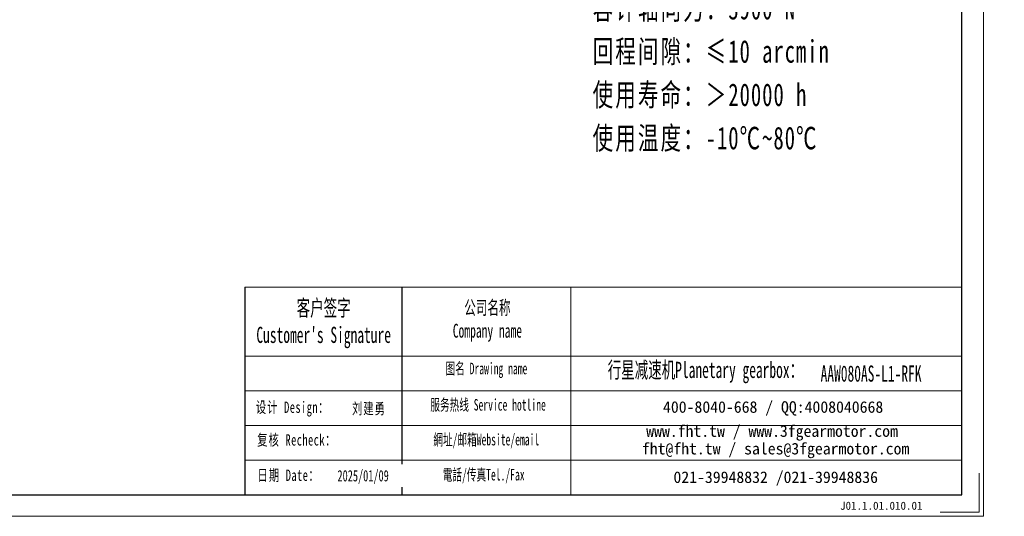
# Model space of a CAD drawing. Header units: millimetres. Extents: x -19 to 570, y -6 to 404.
# Tile 5 of 8: x 256 to 570, y -6 to 153. Entities that reach past the tile are written whole.
import ezdxf

# ---------------------------------------------------------------- set-up
doc = ezdxf.new("R2010")
doc.units = ezdxf.units.MM
doc.layers.add('6文字层', color=3, linetype='Continuous')
doc.layers.add('7标注层', color=4, linetype='Continuous')
for name, color, linetype, lineweight in [('SLD-0', 7, 'Continuous', 18), ('图框_外框线', 7, 'Continuous', 18), ('尺寸线层', 3, 'Continuous', 18)]:
    doc.layers.add(name, color=color, linetype=linetype, lineweight=lineweight)
doc.styles.add('SLDTEXTSTYLE4', font='SimSun.ttf', dxfattribs={"width": 0.611111})
doc.styles.get("Standard").update_dxf_attribs({"font": 'SimSun.ttf'})
doc.styles.add('标准', font='txt', dxfattribs={"width": 0.667})
doc.styles.add('样式 1', font='SimSun.ttf')

msp = doc.modelspace()

# ---------------------------------------------------------------- linework, layer by layer
msp.add_line((377.83146, 67.3232), (377.83146, 1.08908))
at = {"layer": '7标注层', "color": 0}
msp.add_line((327.86816, 67.3232), (327.86816, 1.1004), dxfattribs=at)
at = {"layer": '图框_外框线'}
for p, q in [((327.86816, 67.3232), (377.83146, 67.3232)), ((377.83146, 67.3232), (377.83146, 1.1004)), ((377.83146, 67.3232), (556.21479, 67.3232)), ((431.66355, 67.3232), (431.66355, 1.1004)), ((327.86816, 45.2246), (377.83146, 45.2246)), ((377.83146, 45.2246), (556.21479, 45.2246)), ((327.86816, 34.1753), (556.21479, 34.1753)), ((327.86816, 23.126), (556.21479, 23.126)), ((327.86816, 12.0767), (556.21479, 12.0767))]:
    msp.add_line(p, q, dxfattribs=at)
at = {"layer": '图框_外框线', "color": 3}
msp.add_lwpolyline([(-16.33436, -5.79778), (563.11297, -5.79778), (563.11297, 403.95427), (-16.33436, 403.95427)], close=True, dxfattribs=at)
at = {"layer": '图框_外框线', "color": 3, "lineweight": 25}
msp.add_lwpolyline([(18.15655, 1.1004), (556.21479, 1.1004), (556.21479, 397.05608), (18.15655, 397.05608)], close=True, dxfattribs=at)
at = {"layer": '图框_外框线', "color": 3}
msp.add_lwpolyline([(561.73334, 7.99859), (561.73334, -4.41814), (549.31661, -4.41814)], dxfattribs=at)

# ---------------------------------------------------------------- texts
at = {"layer": '6文字层', "insert": (517.42096, -1.12841), "char_height": 2.5728078, "attachment_point": 1, "style": '样式 1'}
msp.add_mtext_dynamic_manual_height_columns('J01.1.01.010.01', width=44.5655826, gutter_width=12.86404, heights=[0], dxfattribs=at)
at = {"layer": 'SLD-0', "color": 1, "attachment_point": 2}
for s, insert, char_height, width, style in [("{\\fSimSun|b1|i0|c134|p2;客户签字\\PCustomer's Signature}", (352.93593, 63.23488), 5.1563399, 64.1453998, 'SLDTEXTSTYLE4'), ('{\\fSimSun|b1|i0|c134|p2;公司名称\\PCompany name}', (405.08892, 62.96115), 4.4197199, 57.2215731, 'SLDTEXTSTYLE4'), ('{\\fSimSun|b1|i0|c134|p2;  \\H1.1667x;行星减速机Planetary gearbox\\fSimSun|b0|i0|c134|p2;：}', (472.68707, 43.47193), 4.4197199, 69.5117638, 'SLDTEXTSTYLE4'), ('{\\fSimSun|b1|i0|c134|p2;图名 Drawing name}', (404.78682, 43.18782), 3.6830999, 47.1020023, 'SLDTEXTSTYLE4'), ('\\pt25.7817;AAW080AS-L1-RFK', (527.29082, 42.29847), 5.1563399, 37.5251601, 'SLDTEXTSTYLE4'), ('{\\fSimSun|b1|i0|c134|p2;服务热线 Service hotline}', (405.3091, 31.60639), 3.6830999, 52.4761555, 'SLDTEXTSTYLE4'), ('{\\fNSimSun|b0|i0|c134|p49;\\T1.1;设计 \\fNSimSun|b0|i0|c0|p49;Design\\fNSimSun|b0|i0|c134|p49;：}', (343.04707, 30.78952), 3.6019309, 32.9028266, '标准'), ('{\\fSimSun|b0|i0|c134|p2;\\T1.1;刘建勇}', (367.38511, 30.39378), 3.6019309, 32.9028266, '标准'), ('{\\fNSimSun|b0|i0|c134|p49;\\T1.1;复核 \\fNSimSun|b0|i0|c0|p49;Recheck\\fNSimSun|b0|i0|c134|p49;：}', (344.37646, 20.38365), 3.6019309, 32.9028266, '标准'), ('{\\fSimSun|b1|i0|c134|p2;網址/邮箱Website/email}', (404.73561, 20.50978), 3.6830999, 54.6227386, 'SLDTEXTSTYLE4'), ('{\\fNSimSun|b0|i0|c134|p49;\\T1.1;日期 Date：}', (341.77532, 9.11063), 3.6019309, 32.9028266, '标准'), ('{\\fSimSun|b1|i0|c134|p2;電話/传真Tel./Fax}', (403.91043, 9.32667), 3.6830999, 55.27969, 'SLDTEXTSTYLE4')]:
    msp.add_mtext(s, dxfattribs=dict(at, insert=insert, char_height=char_height, width=width, style=style))
at = {"layer": 'SLD-0', "color": 1, "char_height": 3.6830999, "attachment_point": 2}
for s, insert, width in [('{\\fSimSun|b1|i0|c134|p2;400-8040-668 / QQ:4008040668}', (496.09891, 30.90263), 107.2349614), ('{\\fSimSun|b1|i0|c134|p2;www.fht.tw / www.3fgearmotor.com }', (495.75931, 23.23123), 107.3556783), ('\\pt44.1972;{\\fSimSun|b1|i0|c134|p2;fht@fht.tw / sales@3fgearmotor.com }', (496.88177, 17.62285), 107.3556783), ('{\\fSimSun|b1|i0|c134|p2;021-39948832 /021-39948836 }', (496.92028, 8.52138), 81.9741816)]:
    msp.add_mtext(s, dxfattribs=dict(at, insert=insert, width=width))
at = {"layer": '尺寸线层', "insert": (438.60531, 242.70634), "char_height": 4.2, "width": 107.2555159, "attachment_point": 1, "line_spacing_factor": 1.15057, "style": '标准'}
msp.add_mtext('{\\fNSimSun|b0|i0|c134|p49;\\H1.71429x;\\T1.1;性能参数：\\P减速比：1:6-20\\P额定输出力矩：49-78.5 N.m\\P最大加速力矩：2.5倍额定扭矩\\P额定输入转速：3000 rpm\\P容许径向力：3900 N\\P容许轴向力：3900 N\\P回程间隙：≤10 arcmin\\P使用寿命：＞20000 h\\P使用温度：-10℃~80℃}', dxfattribs=at)

# ---------------------------------------------------------------- next in the draw order: texts
at = {"layer": 'SLD-0', "color": 1, "insert": (365.51039, 8.95117), "char_height": 3.6019309, "width": 32.9028266, "attachment_point": 2, "style": '标准', "bg_fill": 2}
msp.add_mtext('{\\fNSimSun|b0|i0|c134|p49;2025/01/09}', dxfattribs=at)

doc.saveas('drawing.dxf')
